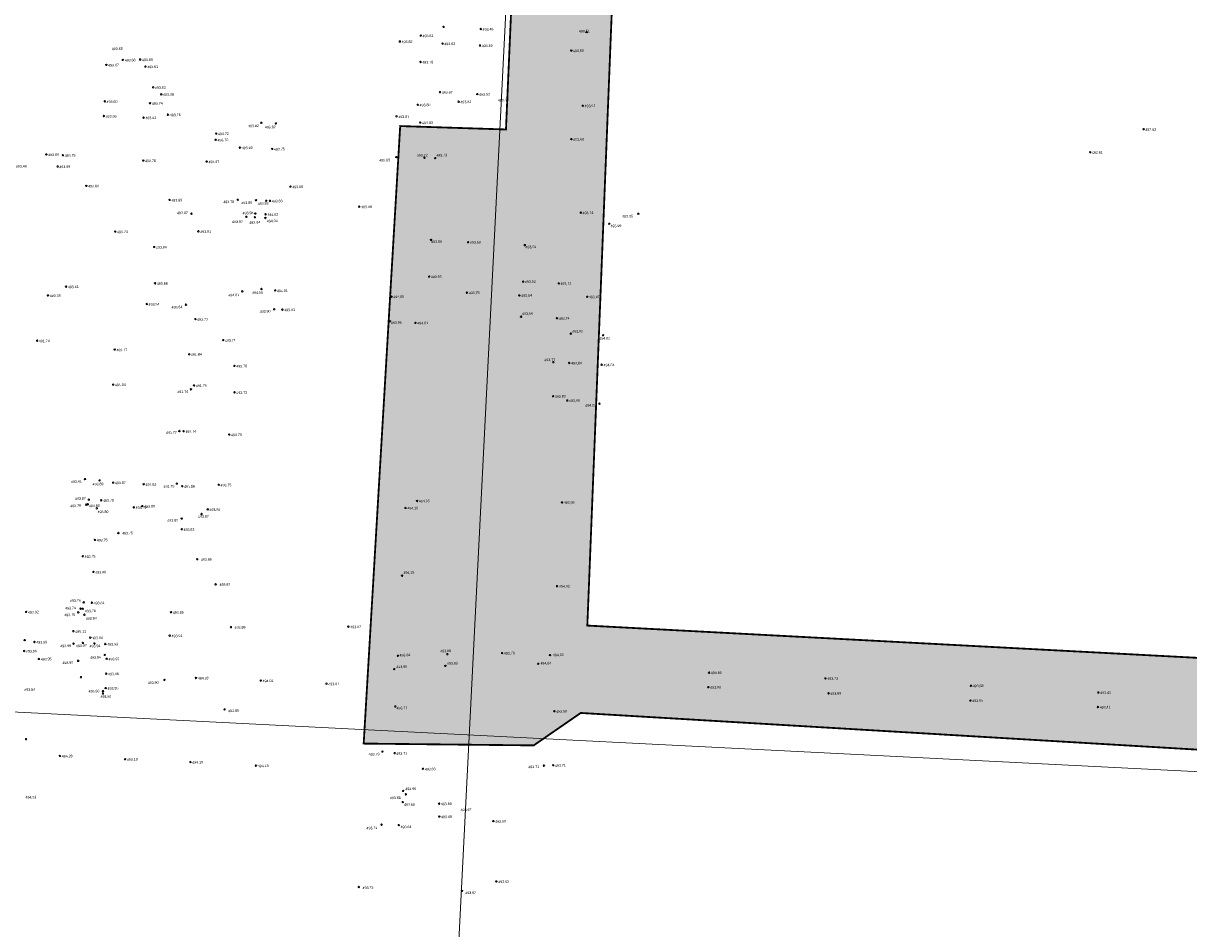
# Model space of a CAD drawing. Header units: millimetres. Extents: x 32690613 to 32693265, y 5342952 to 5344571.
# Tile 7 of 18: x 32692359 to 32692520, y 5344054 to 5344179. Entities that reach past the tile are written whole.
import ezdxf

# ---------------------------------------------------------------- set-up
doc = ezdxf.new("R2010")
doc.units = ezdxf.units.MM
doc.header["$LTSCALE"] = 20
doc.layers.get('0').update_dxf_attribs({"lineweight": 18})
doc.layers.get('Defpoints').update_dxf_attribs({"color": 11, "lineweight": 18})
for name, color, linetype, lineweight in [('Aufmaß_Schraff', 51, 'Continuous', 18), ('Aufmaß_Umriss', 40, 'Continuous', 18), ('Mpt-StBa_Höhe', 6, 'Continuous', 5), ('Mpt-StBa_Pkt', 4, 'Continuous', 9)]:
    doc.layers.add(name, color=color, linetype=linetype, lineweight=lineweight)
doc.styles.add('Arial', font='arial.ttf')

# ---------------------------------------------------------------- blocks, each defined once
blk = doc.blocks.new('A$C78070446')
for p, q in [((4469733.77, 5343068.96), (4469667.48, 5342330.09)), ((4469470.04, 5342631.21), (4470219.62, 5342563.96))]:
    blk.add_line(p, q)
blk = doc.blocks.new('A$C321062E2')
at = {"layer": 'Aufmaß_Schraff'}
h = blk.add_hatch(color=256, dxfattribs=at)
h.dxf.hatch_style = 1
h.paths.add_polyline_path([(32692589.16, 5344387.08), (32692831.12, 5344372.78), (32692831.1, 5344368.56), (32692692.58, 5344376.55), (32692689.27, 5344374.23), (32692681.97, 5344377.03), (32692668.62, 5344377.53), (32692667.81, 5344374.05), (32692653.18, 5344374.82), (32692653.33, 5344380.28), (32692624.35, 5344381.07), (32692623.85, 5344378.73), (32692616.72, 5344379.23), (32692612.99, 5344382.41), (32692590.62, 5344382.71), (32692589.25, 5344383.14), (32692588.89, 5344383.35)])
h.paths.add_polyline_path([(32692814.39, 5344272.86), (32692819.34, 5344349.53), (32692823.4, 5344349.22), (32692818.62, 5344272.76)])
h.paths.add_polyline_path([(32692789.78, 5344458.67), (32692799.86, 5344457.97), (32692795.67, 5344440.98), (32692789.51, 5344441.38)])
h.paths.add_polyline_path([(32692543.39, 5344377.32), (32692549.95, 5344377.06), (32692547.03, 5344361.6), (32692543.47, 5344362.27)])
h.paths.add_polyline_path([(32692796.1, 5344199.45), (32692812.49, 5344203.03), (32692814.62, 5344203.68), (32692819.73, 5344207.02), (32692822.88, 5344214.81), (32692823.54, 5344225.63), (32692823.84, 5344231.95), (32692823.03, 5344233.58), (32692823.01, 5344234.64), (32692823.15, 5344238.72), (32692824.7, 5344248.47), (32692823.91, 5344248.73), (32692817.46, 5344270.2), (32692815.88, 5344270.27), (32692781.61, 5344270.15), (32692690.12, 5344276.21), (32692688.54, 5344276.11), (32692690.26, 5344317.11), (32692697.18, 5344329.32), (32692697.35, 5344339.16), (32692684.2, 5344339.39), (32692672.54, 5344328.19), (32692675.06, 5344313.22), (32692678.37, 5344307.03), (32692678.6, 5344288.75), (32692671.17, 5344283.6), (32692670.69, 5344265.75), (32692676.12, 5344221.48), (32692643.32, 5344228.99), (32692600.99, 5344203.75), (32692666.6, 5344202.13), (32692662.15, 5344107.83), (32692663.33, 5344084.15), (32692436.87, 5344096.13), (32692441.85, 5344221.24), (32692428.17, 5344221.79), (32692425.66, 5344164.48), (32692411.09, 5344164.95), (32692406.06, 5344079.87), (32692429.48, 5344079.62), (32692435.96, 5344084.09), (32692672.49, 5344070.02), (32692692.85, 5344064.48), (32692698.21, 5344132.93), (32692689.09, 5344189.81), (32692734.17, 5344190.46), (32692751.82, 5344191.07), (32692750.28, 5344200.65), (32692757.17, 5344200.29), (32692758.54, 5344200.22), (32692782.76, 5344198.97), (32692784.49, 5344198.89), (32692789.07, 5344198.64), (32692788.87, 5344194.76), (32692796.03, 5344194.39)])
at = {"layer": 'Aufmaß_Umriss', "const_width": 0.25}
blk.add_lwpolyline([(32692663.33, 5344084.15), (32692436.87, 5344096.13), (32692441.85, 5344221.24), (32692428.17, 5344221.79), (32692425.66, 5344164.48), (32692411.09, 5344164.95), (32692406.06, 5344079.87), (32692429.48, 5344079.62), (32692435.96, 5344084.09), (32692672.49, 5344070.02)], dxfattribs=at)
at = {"layer": 'Mpt-StBa_Pkt'}
for centre in [(32692436.78, 5344177.9, 493.51), (32692434.66, 5344175.35, 493.5), (32692436.24, 5344167.74, 493.57), (32692434.67, 5344163.15, 493.6), (32692414.43, 5344160.59, 493.72), (32692415.92, 5344160.53, 493.73), (32692435.96, 5344153.02, 493.74), (32692415.34, 5344149.26, 493.88), (32692420.45, 5344148.95, 493.69), (32692428.26, 5344148.54, 493.5), (32692415.07, 5344144.21, 493.95), (32692428.03, 5344143.53, 493.52), (32692432.93, 5344143.27, 493.72), (32692409.9, 5344141.45, 494.05), (32692420.28, 5344142, 493.75), (32692427.51, 5344141.62, 493.54), (32692436.85, 5344141.43, 493.87), (32692409.68, 5344138.05, 493.96), (32692427.74, 5344138.69, 493.69), (32692432.69, 5344138.47, 493.74), (32692413.19, 5344137.83, 494.01), (32692434.59, 5344136.35, 493.82), (32692432.2, 5344132.42, 493.77), (32692434.38, 5344132.31, 493.84), (32692432.15, 5344127.73, 493.83), (32692434.1, 5344127.14, 493.9), (32692411.82, 5344112.34, 494.1), (32692413.41, 5344113.3, 494.05), (32692433.38, 5344113.09, 493.95), (32692411.34, 5344103.01, 494.15), (32692432.71, 5344101.56, 494.02), (32692410.78, 5344091.97, 493.94), (32692417.6, 5344092.19, 493.88), (32692425.13, 5344092.34, 493.7), (32692431.73, 5344092.06, 494.09), (32692410.27, 5344090.13, 493.9), (32692417.31, 5344090.57, 493.83), (32692430.1, 5344090.87, 494.04), (32692453.63, 5344089.64, 493.86), (32692469.67, 5344088.85, 493.73), (32692453.54, 5344087.64, 493.83), (32692470.1, 5344086.8, 493.69), (32692489.72, 5344087.84, 493.58), (32692507.28, 5344086.91, 493.42), (32692489.64, 5344085.8, 493.55), (32692410.44, 5344084.98, 493.77), (32692432.33, 5344084.33, 493.59), (32692507.2, 5344084.91, 493.41)]:
    blk.add_ellipse(centre, major_axis=(-0.0707, 0.0707), ratio=1, start_param=3.926991, end_param=10.210176, dxfattribs=at)
at = {"layer": 'Mpt-StBa_Höhe', "style": 'Arial'}
for s, p in [('493,51', (32692435.7, 5344177.82)), ('493,50', (32692434.9, 5344175.12)), ('493,57', (32692436.49, 5344167.52)), ('493,60', (32692434.91, 5344162.92)), ('493,72', (32692413.39, 5344160.72)), ('493,73', (32692416.05, 5344160.73)), ('493,74', (32692436.21, 5344152.79)), ('493,88', (32692415.36, 5344148.82)), ('493,69', (32692420.7, 5344148.73)), ('493,50', (32692428.35, 5344148.09)), ('493,95', (32692415.31, 5344143.99)), ('493,52', (32692428.27, 5344143.31)), ('493,72', (32692433.17, 5344143.05)), ('494,05', (32692410.15, 5344141.23)), ('493,75', (32692420.53, 5344141.78)), ('493,54', (32692427.76, 5344141.4)), ('493,87', (32692437.09, 5344141.21)), ('493,69', (32692427.88, 5344138.9)), ('493,74', (32692432.93, 5344138.24)), ('493,96', (32692409.81, 5344137.66)), ('494,01', (32692413.44, 5344137.61)), ('493,82', (32692434.78, 5344136.47)), ('493,77', (32692430.95, 5344132.55)), ('493,84', (32692434.63, 5344132.08)), ('493,83', (32692432.39, 5344127.5)), ('493,90', (32692434.35, 5344126.92)), ('494,10', (32692412.07, 5344112.11)), ('494,05', (32692413.66, 5344113.08)), ('493,95', (32692433.62, 5344112.87)), ('494,15', (32692411.55, 5344103.24)), ('494,02', (32692432.96, 5344101.34)), ('493,94', (32692411, 5344091.86)), ('493,88', (32692416.61, 5344092.43)), ('493,70', (32692425.38, 5344092.12)), ('494,09', (32692432.12, 5344091.88)), ('493,90', (32692410.57, 5344090.26)), ('493,83', (32692417.53, 5344090.73)), ('494,04', (32692430.41, 5344090.74)), ('493,86', (32692453.88, 5344089.42)), ('493,73', (32692469.92, 5344088.62)), ('493,83', (32692453.79, 5344087.42)), ('493,69', (32692470.35, 5344086.58)), ('493,58', (32692489.96, 5344087.62)), ('493,42', (32692507.52, 5344086.68)), ('493,55', (32692489.88, 5344085.58)), ('493,77', (32692410.59, 5344084.56)), ('493,59', (32692432.58, 5344084.1)), ('493,41', (32692507.45, 5344084.68))]:
    blk.add_text(s, height=0.35, rotation=2.2375, dxfattribs=at).set_placement(p)

msp = doc.modelspace()

# ---------------------------------------------------------------- linework, layer by layer
at = {"layer": 'Mpt-StBa_Pkt'}
for centre in [(32692417.06, 5344178.61), (32692417.06, 5344178.61), (32692422.19, 5344178.32), (32692422.19, 5344178.32), (32692411.04, 5344176.6), (32692411.04, 5344176.6), (32692413.92, 5344177.42), (32692413.92, 5344177.42), (32692416.93, 5344176.32), (32692416.93, 5344176.32), (32692422.07, 5344176.05), (32692422.07, 5344176.05), (32692370.61, 5344173.38), (32692370.61, 5344173.38), (32692372.88, 5344174.07), (32692372.88, 5344174.07), (32692375.27, 5344174.12), (32692375.27, 5344174.12), (32692413.89, 5344173.78), (32692413.89, 5344173.78), (32692376, 5344173.15), (32692376, 5344173.15), (32692377.06, 5344170.28), (32692377.06, 5344170.28), (32692378.18, 5344169.32), (32692378.18, 5344169.32), (32692416.57, 5344169.62), (32692416.57, 5344169.62), (32692421.71, 5344169.35), (32692421.71, 5344169.35), (32692370.39, 5344168.35), (32692370.39, 5344168.35), (32692376.63, 5344168.1), (32692376.63, 5344168.1), (32692413.51, 5344167.89), (32692413.51, 5344167.89), (32692419.14, 5344168.31), (32692419.14, 5344168.31), (32692370.28, 5344166.33), (32692370.28, 5344166.33), (32692375.74, 5344166.11), (32692375.74, 5344166.11), (32692379.1, 5344166.52), (32692379.1, 5344166.52), (32692391.96, 5344165.41), (32692391.96, 5344165.41), (32692393.97, 5344165.31), (32692393.97, 5344165.31), (32692410.58, 5344166.29), (32692410.58, 5344166.29), (32692413.85, 5344165.43), (32692413.85, 5344165.43), (32692385.75, 5344163.92), (32692513.5, 5344164.51), (32692513.5, 5344164.51), (32692385.67, 5344163.06), (32692362.35, 5344161.04), (32692362.35, 5344161.04), (32692364.63, 5344160.93), (32692364.63, 5344160.93), (32692389.02, 5344161.98), (32692389.02, 5344161.98), (32692393.46, 5344161.8), (32692393.46, 5344161.8), (32692410.56, 5344160.67), (32692410.56, 5344160.67), (32692506.14, 5344161.35), (32692506.14, 5344161.35), (32692363.9, 5344159.38), (32692363.9, 5344159.38), (32692375.7, 5344160.2), (32692375.7, 5344160.2), (32692384.43, 5344160.06), (32692384.43, 5344160.06), (32692367.85, 5344156.71), (32692367.85, 5344156.71), (32692395.97, 5344156.61), (32692395.97, 5344156.61), (32692379.32, 5344154.78), (32692379.32, 5344154.78), (32692388.71, 5344154.8), (32692388.71, 5344154.8), (32692391.23, 5344154.73), (32692391.23, 5344154.73), (32692392.63, 5344154.66), (32692392.63, 5344154.66), (32692393.14, 5344154.65), (32692393.14, 5344154.65), (32692382.33, 5344152.88), (32692382.33, 5344152.88), (32692389.9, 5344152.45), (32692389.9, 5344152.45), (32692391.14, 5344152.9), (32692391.14, 5344152.9), (32692392.55, 5344152.79), (32692392.55, 5344152.79), (32692405.45, 5344153.85), (32692405.45, 5344153.85), (32692443.89, 5344152.87), (32692443.89, 5344152.87), (32692391.07, 5344152.39), (32692391.07, 5344152.39), (32692392.52, 5344152.29), (32692392.52, 5344152.29), (32692439.89, 5344151.49), (32692439.89, 5344151.49), (32692371.83, 5344150.41), (32692371.83, 5344150.41), (32692383.29, 5344150.44), (32692383.29, 5344150.44), (32692377.2, 5344148.28), (32692377.2, 5344148.28), (32692365.06, 5344142.83), (32692365.06, 5344142.83), (32692377.32, 5344143.29), (32692377.32, 5344143.29), (32692362.57, 5344141.61), (32692362.57, 5344141.61), (32692389.34, 5344142.18), (32692389.34, 5344142.18), (32692391.97, 5344142.5), (32692391.97, 5344142.5), (32692393.88, 5344142.3), (32692393.88, 5344142.3), (32692376.18, 5344140.43), (32692376.18, 5344140.43), (32692381.58, 5344140.34), (32692381.58, 5344140.34), (32692393.73, 5344139.72), (32692393.73, 5344139.72), (32692394.86, 5344139.66), (32692394.86, 5344139.66), (32692382.88, 5344138.35), (32692382.88, 5344138.35), (32692361.07, 5344135.38), (32692361.07, 5344135.38), (32692386.71, 5344135.46), (32692386.71, 5344135.46), (32692439.04, 5344136.13), (32692439.04, 5344136.13), (32692371.76, 5344134.16), (32692371.76, 5344134.16), (32692382.02, 5344133.52), (32692382.02, 5344133.52), (32692388.26, 5344131.91), (32692388.26, 5344131.91), (32692438.84, 5344132.07), (32692438.84, 5344132.07), (32692371.55, 5344129.34), (32692371.55, 5344129.34), (32692382.27, 5344128.68), (32692382.27, 5344128.68), (32692382.69, 5344129.22), (32692382.69, 5344129.22), (32692388.27, 5344128.26), (32692388.27, 5344128.26), (32692438.54, 5344126.7), (32692380.67, 5344122.93), (32692380.67, 5344122.93), (32692381.25, 5344122.9), (32692381.25, 5344122.9), (32692387.54, 5344122.45), (32692387.54, 5344122.45), (32692367.67, 5344116.31), (32692367.67, 5344116.31), (32692369.68, 5344116.13), (32692369.68, 5344116.13), (32692371.55, 5344115.84), (32692371.55, 5344115.84), (32692375.76, 5344115.61), (32692375.76, 5344115.61), (32692380.32, 5344115.7), (32692380.32, 5344115.7), (32692386.1, 5344115.53), (32692386.1, 5344115.53), (32692381.07, 5344115.33), (32692381.07, 5344115.33), (32692367.84, 5344112.78), (32692367.84, 5344112.78), (32692368.07, 5344112.83), (32692368.07, 5344112.83), (32692368.2, 5344113.49), (32692368.2, 5344113.49), (32692369.91, 5344113.39), (32692369.91, 5344113.39), (32692374.39, 5344112.42), (32692374.39, 5344112.42), (32692375.56, 5344112.59), (32692375.56, 5344112.59), (32692369.3, 5344112.28), (32692369.3, 5344112.28), (32692380.99, 5344110.88), (32692380.99, 5344110.88), (32692383.73, 5344111.5), (32692383.73, 5344111.5), (32692384.57, 5344112.14), (32692384.57, 5344112.14), (32692381, 5344109.4), (32692381, 5344109.4), (32692369.04, 5344107.94), (32692369.04, 5344107.94), (32692372.27, 5344108.88), (32692372.27, 5344108.88), (32692367.37, 5344105.68), (32692367.37, 5344105.68), (32692383.13, 5344105.27), (32692383.13, 5344105.27), (32692368.84, 5344103.52), (32692368.84, 5344103.52), (32692385.67, 5344101.81), (32692385.67, 5344101.81), (32692359.56, 5344098.02), (32692359.56, 5344098.02), (32692366.75, 5344097.95), (32692366.75, 5344097.95), (32692367.06, 5344098.46), (32692367.06, 5344098.46), (32692367.37, 5344098.45), (32692367.37, 5344098.45), (32692367.49, 5344099.33), (32692367.49, 5344099.33), (32692368.62, 5344099.28), (32692368.62, 5344099.28), (32692379.52, 5344097.97), (32692379.52, 5344097.97), (32692367.58, 5344097.63), (32692367.58, 5344097.63), (32692366.08, 5344095.36), (32692366.08, 5344095.36), (32692379.34, 5344094.74), (32692379.34, 5344094.74), (32692387.77, 5344095.91), (32692387.77, 5344095.91), (32692403.95, 5344095.98), (32692403.95, 5344095.98), (32692359.36, 5344094.13), (32692359.36, 5344094.13), (32692360.71, 5344093.87), (32692360.71, 5344093.87), (32692366.09, 5344093.64), (32692366.09, 5344093.64), (32692367.38, 5344093.74), (32692367.38, 5344093.74), (32692368.4, 5344094.47), (32692368.4, 5344094.47), (32692368.97, 5344093.67), (32692368.97, 5344093.67), (32692370.47, 5344093.59), (32692370.47, 5344093.59), (32692359.29, 5344092.62), (32692359.29, 5344092.62), (32692361.31, 5344091.54), (32692361.31, 5344091.54), (32692370.4, 5344092.09), (32692370.4, 5344092.09), (32692370.66, 5344091.55), (32692370.66, 5344091.55), (32692366.73, 5344091.27), (32692366.73, 5344091.27), (32692367.1, 5344089.02), (32692367.1, 5344089.02), (32692370.59, 5344089.5), (32692370.59, 5344089.5), (32692378.62, 5344088.64), (32692378.62, 5344088.64), (32692382.96, 5344088.91), (32692382.96, 5344088.91), (32692391.88, 5344088.56), (32692391.88, 5344088.56), (32692370.13, 5344086.77), (32692370.13, 5344086.77), (32692370.15, 5344087.1), (32692370.15, 5344087.1), (32692370.52, 5344087.52), (32692370.52, 5344087.52), (32692400.94, 5344088.12), (32692400.94, 5344088.12), (32692386.89, 5344084.58), (32692386.89, 5344084.58), (32692359.56, 5344080.48), (32692359.56, 5344080.48), (32692408.65, 5344078.77), (32692408.65, 5344078.77), (32692364.21, 5344078.17), (32692364.21, 5344078.17), (32692373.2, 5344077.72), (32692373.2, 5344077.72), (32692382.19, 5344077.32), (32692382.19, 5344077.32), (32692410.32, 5344078.55), (32692410.32, 5344078.55), (32692391.22, 5344076.83), (32692391.22, 5344076.83), (32692414.22, 5344076.4), (32692414.22, 5344076.4), (32692430.9, 5344076.83), (32692430.9, 5344076.83), (32692432.17, 5344076.89), (32692432.17, 5344076.89), (32692411.49, 5344073.35), (32692411.49, 5344073.35), (32692411.88, 5344072.88), (32692411.88, 5344072.88), (32692411.45, 5344071.81), (32692411.45, 5344071.81), (32692416.45, 5344071.6), (32692416.45, 5344071.6), (32692416.48, 5344069.81), (32692416.48, 5344069.81), (32692423.92, 5344069.19), (32692423.92, 5344069.19), (32692408.53, 5344068.7), (32692408.53, 5344068.7), (32692410.9, 5344068.64), (32692410.9, 5344068.64), (32692405.39, 5344060.11), (32692405.39, 5344060.11), (32692419.6, 5344059.57), (32692419.6, 5344059.57), (32692424.34, 5344060.88), (32692424.34, 5344060.88)]:
    msp.add_circle(centre, 0.1, dxfattribs=at)

# ---------------------------------------------------------------- block references
msp.add_blockref('A$C321062E2', (0, 0))
at = {"layer": 'Defpoints', "rotation": 2.237485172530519}
msp.add_blockref('A$C78070446', (28434719.52, -168960.66), dxfattribs=at)

# ---------------------------------------------------------------- texts
at = {"layer": 'Mpt-StBa_Höhe', "style": 'Arial'}
for s, p in [('493.48', (32692422.44, 5344178.08)), ('493.82', (32692411.29, 5344176.36)), ('493.81', (32692414.17, 5344177.18)), ('493.68', (32692371.37, 5344175.4)), ('493.63', (32692417.18, 5344176.08)), ('493.49', (32692422.32, 5344175.81)), ('493.67', (32692370.86, 5344173.14)), ('493.68', (32692373.14, 5344173.83)), ('493.80', (32692375.53, 5344173.88)), ('493.78', (32692414.15, 5344173.54)), ('493.81', (32692376.25, 5344172.91)), ('493.82', (32692377.31, 5344170.04)), ('493.88', (32692378.43, 5344169.08)), ('493.67', (32692416.82, 5344169.38)), ('493.53', (32692421.97, 5344169.11)), ('493.60', (32692370.65, 5344168.11)), ('493.74', (32692376.88, 5344167.86)), ('493.80', (32692413.76, 5344167.65)), ('493.82', (32692419.39, 5344168.07)), ('493.56', (32692370.53, 5344166.09)), ('493.65', (32692376, 5344165.87)), ('493.75', (32692379.36, 5344166.28)), ('493.81', (32692410.84, 5344166.04)), ('493.83', (32692414.1, 5344165.19)), ('493.72', (32692386, 5344163.68)), ('493.82', (32692390.14, 5344164.77)), ('493.82', (32692392.45, 5344164.61)), ('492.63', (32692513.75, 5344164.27)), ('493.70', (32692385.93, 5344162.82)), ('493.68', (32692362.6, 5344160.8)), ('493.75', (32692364.88, 5344160.69)), ('493.69', (32692389.27, 5344161.74)), ('493.75', (32692393.71, 5344161.56)), ('492.61', (32692506.39, 5344161.11)), ('493.48', (32692358.15, 5344159.2)), ('493.69', (32692364.15, 5344159.14)), ('493.78', (32692375.95, 5344159.96)), ('493.97', (32692384.68, 5344159.82)), ('493.83', (32692408.2, 5344160.05)), ('493.64', (32692368.1, 5344156.47)), ('493.86', (32692396.22, 5344156.37)), ('493.89', (32692379.57, 5344154.53)), ('493.78', (32692386.74, 5344154.31)), ('493.80', (32692389.2, 5344154.18)), ('493.83', (32692391.46, 5344154.08)), ('493.83', (32692393.39, 5344154.41)), ('493.87', (32692380.36, 5344152.79)), ('493.98', (32692389.38, 5344152.77)), ('494.02', (32692392.8, 5344152.55)), ('493.96', (32692405.71, 5344153.61)), ('493.95', (32692441.66, 5344152.32)), ('493.92', (32692387.93, 5344151.57)), ('493.94', (32692390.32, 5344151.46)), ('494.03', (32692392.72, 5344151.67)), ('493.99', (32692440.07, 5344150.99)), ('493.74', (32692372.08, 5344150.17)), ('493.91', (32692383.54, 5344150.2)), ('493.84', (32692377.45, 5344148.04)), ('493.51', (32692365.31, 5344142.59)), ('493.88', (32692377.57, 5344143.05)), ('493.38', (32692362.82, 5344141.37)), ('494.01', (32692387.42, 5344141.47)), ('494.05', (32692390.71, 5344141.8)), ('494.01', (32692394.13, 5344142.05)), ('493.54', (32692376.43, 5344140.19)), ('493.84', (32692379.6, 5344139.8)), ('493.91', (32692395.11, 5344139.42)), ('493.71', (32692383.13, 5344138.11)), ('493.90', (32692391.74, 5344139.22)), ('491.70', (32692361.32, 5344135.14)), ('493.71', (32692386.96, 5344135.22)), ('494.02', (32692438.5, 5344135.5)), ('491.77', (32692372.01, 5344133.91)), ('491.84', (32692382.27, 5344133.28)), ('493.76', (32692388.51, 5344131.67)), ('494.03', (32692439.1, 5344131.83)), ('491.84', (32692371.81, 5344129.1)), ('491.74', (32692380.39, 5344128.15)), ('491.76', (32692382.95, 5344128.98)), ('493.72', (32692388.52, 5344128.02)), ('494.02', (32692436.57, 5344126.27)), ('491.72', (32692378.84, 5344122.54)), ('491.74', (32692381.51, 5344122.66)), ('493.70', (32692387.79, 5344122.21)), ('493.91', (32692365.75, 5344115.76)), ('493.89', (32692368.72, 5344115.42)), ('493.87', (32692371.81, 5344115.6)), ('491.83', (32692376.01, 5344115.36)), ('493.75', (32692386.35, 5344115.28)), ('491.75', (32692378.5, 5344115.1)), ('491.86', (32692381.32, 5344115.09)), ('493.79', (32692365.64, 5344112.43)), ('493.82', (32692366.3, 5344113.45)), ('493.80', (32692368.21, 5344112.43)), ('493.78', (32692370.16, 5344113.15)), ('493.79', (32692374.64, 5344112.18)), ('493.80', (32692375.82, 5344112.35)), ('493.80', (32692369.41, 5344111.6)), ('493.82', (32692379.01, 5344110.42)), ('493.82', (32692383.24, 5344110.97)), ('493.80', (32692384.82, 5344111.9)), ('493.83', (32692381.25, 5344109.16)), ('493.75', (32692369.29, 5344107.7)), ('493.75', (32692372.78, 5344108.65)), ('493.75', (32692367.62, 5344105.44)), ('493.86', (32692383.64, 5344105.04)), ('493.80', (32692369.1, 5344103.27)), ('493.87', (32692386.2, 5344101.58)), ('493.76', (32692365.6, 5344099.36)), ('493.92', (32692359.82, 5344097.77)), ('493.74', (32692364.94, 5344098.34)), ('493.78', (32692367.66, 5344097.94)), ('493.81', (32692368.87, 5344099.04)), ('493.85', (32692379.77, 5344097.73)), ('493.75', (32692364.82, 5344097.4)), ('493.93', (32692367.78, 5344096.92)), ('495.11', (32692366.34, 5344095.11)), ('493.91', (32692379.6, 5344094.5)), ('493.99', (32692388.28, 5344095.67)), ('493.97', (32692404.21, 5344095.74)), ('493.99', (32692360.96, 5344093.63)), ('493.99', (32692364.27, 5344093.13)), ('493.97', (32692366.43, 5344093.14)), ('493.94', (32692368.3, 5344093.11)), ('493.94', (32692368.65, 5344094.23)), ('493.93', (32692370.73, 5344093.35)), ('493.96', (32692359.54, 5344092.38)), ('493.95', (32692361.57, 5344091.3)), ('493.94', (32692368.38, 5344091.54)), ('493.97', (32692370.92, 5344091.31)), ('493.95', (32692364.57, 5344090.81)), ('493.96', (32692370.85, 5344089.26)), ('493.90', (32692376.32, 5344088.06)), ('494.09', (32692383.22, 5344088.67)), ('494.01', (32692392.14, 5344088.31)), ('493.84', (32692359.31, 5344087.1)), ('493.90', (32692368.16, 5344086.89)), ('493.95', (32692370.78, 5344087.28)), ('493.97', (32692401.19, 5344087.88)), ('493.89', (32692369.81, 5344086.14)), ('493.85', (32692387.4, 5344084.19)), ('493.71', (32692410.57, 5344078.31)), ('494.28', (32692364.47, 5344077.93)), ('494.19', (32692373.45, 5344077.48)), ('494.19', (32692382.44, 5344077.08)), ('493.79', (32692406.75, 5344078.2)), ('494.13', (32692391.47, 5344076.59)), ('493.63', (32692414.47, 5344076.15)), ('493.71', (32692428.75, 5344076.47)), ('493.71', (32692432.42, 5344076.65)), ('494.23', (32692359.47, 5344072.27)), ('493.66', (32692409.68, 5344072.2)), ('493.66', (32692411.81, 5344073.44)), ('493.65', (32692411.63, 5344071.27)), ('493.60', (32692416.7, 5344071.36)), ('493.67', (32692419.42, 5344070.55)), ('493.59', (32692416.73, 5344069.57)), ('493.60', (32692424.17, 5344068.95)), ('493.79', (32692406.45, 5344068.04)), ('493.64', (32692411.15, 5344068.19)), ('493.63', (32692424.6, 5344060.64)), ('493.73', (32692405.91, 5344059.82)), ('493.62', (32692420.07, 5344059.12))]:
    msp.add_text(s, height=0.35, rotation=2.2375, dxfattribs=at).set_placement(p)
at = {"layer": 'Mpt-StBa_Pkt', "insert": (32692424.52, 5344168.66), "char_height": 0.35, "attachment_point": 1, "rotation": 2.2375, "line_spacing_factor": 0.977488, "style": 'Arial'}
msp.add_mtext('493.46', dxfattribs=at)

doc.saveas('drawing.dxf')
